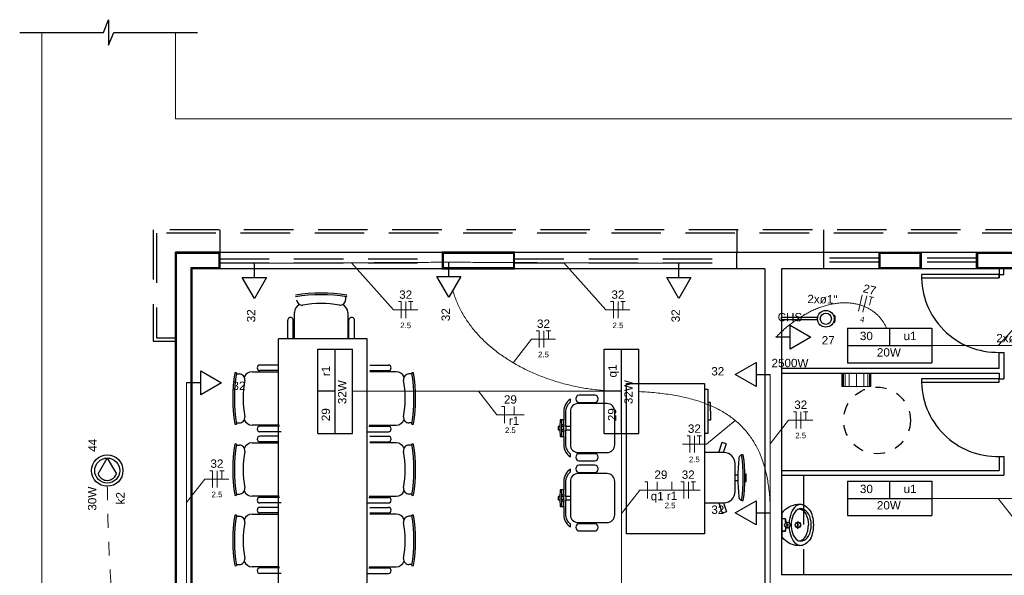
# Model space of a CAD drawing. Header units: feet. Extents: x -18 to 1038, y -110 to 48.
# Tile 51 of 199: x -4.09 to 4.77, y 15.27 to 20.26. Entities that reach past the tile are written whole.
import ezdxf

# ---------------------------------------------------------------- set-up
doc = ezdxf.new("R2010")
doc.units = ezdxf.units.FT
doc.header["$MEASUREMENT"] = 0
doc.linetypes.add('HIDDEN', pattern=[0.9525, 0.635, -0.3175])
doc.linetypes.add('JIS_02_1.2', pattern=[0.25, 0.125, -0.125])
for name, color, linetype, lineweight in [('0.1', 1, 'Continuous', 9), ('EL-Condutos', 4, 'Continuous', 5), ('EL-Fios (Fase 1)', 7, 'Continuous', 5), ('EL-Fios (Fase 2)', 7, 'Continuous', 5), ('EL-Fios (Fase 3)', 7, 'Continuous', 5), ('EL-Fios (Neutro)', 7, 'Continuous', 5), ('EL-Fios (Retorno)', 7, 'Continuous', 5), ('EL-Fios (Terra)', 7, 'Continuous', 5), ('EL-Textos conduto', 7, 'Continuous', 5), ('EL-Textos fios', 7, 'Continuous', 5), ('LOUÇAS', 1, 'Continuous', 9), ('Textos', 7, 'Continuous', 5)]:
    doc.layers.add(name, color=color, linetype=linetype, lineweight=lineweight)
for name, color, linetype in [('01', 8, 'Continuous'), ('1', 1, 'Continuous'), ('ar-mob', 251, 'Continuous'), ('AR-SAN', 1, 'Continuous'), ('Arq-parede-alta', 5, 'Continuous'), ('ESQUADRIAS CORTE', 3, 'Continuous'), ('JANELA', 3, 'Continuous'), ('MOBILARIO', 8, 'Continuous'), ('P-SIMBOL', 5, 'Continuous'), ('parede', 5, 'Continuous'), ('PROJEÇÃO', 6, 'HIDDEN')]:
    doc.layers.add(name, color=color, linetype=linetype)
doc.styles.add('Arial', font='arial.ttf')

msp = doc.modelspace()

# ---------------------------------------------------------------- linework, layer by layer
at = {"layer": '0.1', "color": 251}
msp.add_line((-2.6872, 20.1458), (-2.6872, 19.3708), dxfattribs=at)
for points in [[(-3.8872, 6.1706), (-3.8872, 20.1458)], [(-2.6872, 19.3708), (11.3128, 19.3708)]]:
    msp.add_lwpolyline(points, dxfattribs=at)
at = {"layer": '01'}
for p, q in [((2.8163, 15.6865), (2.8163, 15.7475)), ((2.9123, 15.685), (2.9123, 15.75))]:
    msp.add_line(p, q, dxfattribs=at)
for points in [[(3.0513, 15.719, -0.054423), (3.0403, 15.639), (3.0403, 15.639, -0.129975), (3.0118, 15.579), (3.0118, 15.579, -0.115349), (2.9613, 15.539), (2.9613, 15.539, -0.10182), (2.9113, 15.533), (2.9113, 15.533, -0.216856), (2.7728, 15.6075), (2.7728, 15.6075, 0.186978), (2.7713, 15.6105), (2.7713, 15.6105), (2.7713, 15.719), (2.7713, 15.8275, 0.186978), (2.7728, 15.8305), (2.7728, 15.8305, -0.216856), (2.9113, 15.905), (2.9113, 15.905, -0.10182), (2.9613, 15.899), (2.9613, 15.899, -0.115349), (3.0118, 15.859), (3.0118, 15.859, -0.129975), (3.0403, 15.799), (3.0403, 15.799, -0.054423), (3.0513, 15.719), (3.0513, 15.719)], [(2.9238, 15.863, -0.234308), (2.9823, 15.819), (2.9823, 15.819, -0.122381), (3.0058, 15.719), (3.0058, 15.719)], [(2.8072, 15.7412, -0.511016), (2.8013, 15.745), (2.8013, 15.745), (2.7988, 15.768, 0.298443), (2.7958, 15.772), (2.7958, 15.772), (2.7713, 15.7735)], [(2.7738, 15.7775), (2.7943, 15.7755, -0.358326), (2.8008, 15.769), (2.8008, 15.769), (2.8033, 15.746, 0.447938), (2.8068, 15.7435), (2.8068, 15.7435, -0.216474), (2.8288, 15.7425), (2.8288, 15.7425)], [(2.8072, 15.6968, 0.511016), (2.8013, 15.693), (2.8013, 15.693), (2.7988, 15.67, 0.298443), (2.7958, 15.666), (2.7958, 15.666), (2.7713, 15.6645)], [(2.7738, 15.6605), (2.7943, 15.6625, 0.358326), (2.8008, 15.669), (2.8008, 15.669), (2.8033, 15.692, 0.447938), (2.8068, 15.6945), (2.8068, 15.6945, 0.216474), (2.8288, 15.6955), (2.8288, 15.6955)], [(2.9238, 15.575, 0.234308), (2.9823, 15.619), (2.9823, 15.619, 0.122381), (3.0058, 15.719), (3.0058, 15.719)]]:
    msp.add_lwpolyline(points, format="xyb", dxfattribs=at)
for centre, radius in [((2.8163, 15.719), 0.024), ((2.8163, 15.719), 0.0075), ((2.8883, 15.719), 0.004), ((2.9123, 15.719), 0.024), ((2.8953, 15.7359), 0.004), ((2.8953, 15.702), 0.004), ((2.9123, 15.743), 0.004), ((2.9123, 15.719), 0.004), ((2.9123, 15.695), 0.004), ((2.9292, 15.7359), 0.004), ((2.9292, 15.702), 0.004), ((2.9363, 15.719), 0.004)]:
    msp.add_circle(centre, radius, dxfattribs=at)
for centre, radius, start, end in [((2.9753, 15.7839), 0.1313, 126.45735, 160.83652), ((2.9735, 15.7619), 0.1145, 122.92857, 166.31088), ((2.9384, 15.8325), 0.0703, 71.03003, 125.85636), ((2.9375, 15.8104), 0.0543, 104.65612, 118.89796), ((2.9375, 15.8104), 0.0543, 75.35207, 104.65612), ((2.9191, 15.7664), 0.1018, 31.10696, 71.57342), ((3.1078, 15.7257), 0.2758, 158.4661, 177.68567), ((3.0464, 15.7242), 0.1952, 160.61118, 181.52764), ((2.8325, 15.7224), 0.1988, 359.00776, 29.06473), ((3.1078, 15.7122), 0.2758, 182.31433, 201.5339), ((3.0464, 15.7138), 0.1952, 178.47236, 199.38882), ((2.8325, 15.7155), 0.1988, 330.93527, 0.99224), ((2.9753, 15.6541), 0.1313, 199.16348, 233.54265), ((2.9735, 15.6761), 0.1145, 193.68912, 237.07143), ((2.9191, 15.6716), 0.1018, 288.42658, 328.89304), ((2.9384, 15.6054), 0.0703, 234.14364, 288.96997), ((2.9375, 15.6275), 0.0543, 241.10204, 255.34388), ((2.9375, 15.6275), 0.0543, 255.34388, 284.64793)]:
    msp.add_arc(centre, radius, start, end, dxfattribs=at)
at = {"layer": '1', "color": 251}
msp.add_lwpolyline([(-4.0872, 20.1458), (-3.3347, 20.1458), (-3.2872, 20.2609), (-3.2872, 20.1458), (-3.2871, 20.0307), (-3.2396, 20.1458), (-2.4872, 20.1458)], dxfattribs=at)
for centre in [(4.7078, 17.9557), (4.7078, 17.019)]:
    msp.add_arc(centre, 0.6852, 178.74555, 271.25359, dxfattribs=at)
at = {"layer": 'ar-mob', "color": 251}
for p, q in [((-1.1565, 17.7724), (-1.1565, 17.7435)), ((-1.6165, 17.3935), (-1.6165, 17.6293)), ((-1.1365, 17.6293), (-1.1365, 17.3935)), ((-1.6765, 17.3935), (-1.6765, 17.5593)), ((-1.6265, 17.3935), (-1.6265, 17.5593)), ((-1.1265, 17.3935), (-1.1265, 17.5593)), ((-1.0765, 17.3935), (-1.0765, 17.5593)), ((-1.7611, 14.3554), (-1.7611, 17.3935)), ((-0.9611, 17.3935), (-1.7611, 17.3935)), ((-0.9611, 14.3554), (-0.9611, 17.3935)), ((-1.9969, 17.0964), (-1.7611, 17.0964)), ((-1.7611, 17.1564), (-1.9269, 17.1564)), ((-1.7611, 17.1064), (-1.9269, 17.1064)), ((-0.9369, 17.1564), (-0.7711, 17.1564)), ((-0.9369, 17.1064), (-0.7711, 17.1064)), ((-0.7011, 17.0964), (-0.9369, 17.0964)), ((-2.14, 17.0764), (-2.1111, 17.0764)), ((-0.558, 17.0764), (-0.5869, 17.0764)), ((-2.14, 16.6364), (-2.1111, 16.6364)), ((-1.7524, 16.6164), (-1.9969, 16.6164)), ((-1.7505, 16.6064), (-1.9269, 16.6064)), ((-0.9475, 16.6064), (-0.7711, 16.6064)), ((-0.9456, 16.6164), (-0.7011, 16.6164)), ((-0.558, 16.6364), (-0.5869, 16.6364)), ((-1.7369, 16.5564), (-1.9269, 16.5564)), ((-1.7611, 16.5165), (-1.9269, 16.5165)), ((-0.9611, 16.5564), (-0.7711, 16.5564)), ((-0.9369, 16.5165), (-0.7711, 16.5165)), ((-2.14, 16.4365), (-2.1111, 16.4365)), ((-1.9969, 16.4565), (-1.7611, 16.4565)), ((-1.7611, 16.4665), (-1.9269, 16.4665)), ((-0.9369, 16.4665), (-0.7711, 16.4665)), ((-0.7011, 16.4565), (-0.9369, 16.4565)), ((-0.558, 16.4365), (-0.5869, 16.4365)), ((-2.14, 15.9965), (-2.1111, 15.9965)), ((-1.7524, 15.9765), (-1.9969, 15.9765)), ((-1.7505, 15.9665), (-1.9269, 15.9665)), ((-0.9475, 15.9665), (-0.7711, 15.9665)), ((-0.9456, 15.9765), (-0.7011, 15.9765)), ((-0.558, 15.9965), (-0.5869, 15.9965)), ((-1.7369, 15.9165), (-1.9269, 15.9165)), ((-1.7611, 15.8766), (-1.9269, 15.8766)), ((-0.9611, 15.9165), (-0.7711, 15.9165)), ((-0.9369, 15.8766), (-0.7711, 15.8766)), ((-2.14, 15.7966), (-2.1111, 15.7966)), ((-1.9969, 15.8166), (-1.7611, 15.8166)), ((-1.7611, 15.8266), (-1.9269, 15.8266)), ((-0.9369, 15.8266), (-0.7711, 15.8266)), ((-0.7011, 15.8166), (-0.9369, 15.8166)), ((-0.558, 15.7966), (-0.5869, 15.7966)), ((-2.14, 15.3632), (-2.1111, 15.3632)), ((-1.7524, 15.3432), (-1.9969, 15.3432)), ((-1.7505, 15.3332), (-1.9269, 15.3332)), ((-0.9475, 15.3332), (-0.7711, 15.3332)), ((-0.9456, 15.3432), (-0.7011, 15.3432)), ((-0.558, 15.3632), (-0.5869, 15.3632)), ((-1.7369, 15.2832), (-1.9269, 15.2832)), ((-0.9611, 15.2832), (-0.7711, 15.2832))]:
    msp.add_line(p, q, dxfattribs=at)
at = {"layer": 'ar-mob'}
for centre, radius, start, end in [((-1.3765, 16.2911), 1.5124, 81.25271, 98.74729), ((-1.3765, 16.2761), 1.5124, 81.25271, 98.74729), ((-1.5462, 17.7444), 0.0503, 181.01676, 275.36905), ((-1.3766, 16.9004), 0.8108, 78.25145, 101.73489), ((-1.2068, 17.7444), 0.0503, 264.66866, 358.99107), ((-1.1645, 17.7784), 0.0194, 337.31822, 22.68178), ((-1.5415, 17.6293), 0.075, 111.05196, 180), ((-1.2115, 17.6293), 0.075, 0, 68.92478), ((-1.6515, 17.5593), 0.025, 0, 180.00002), ((-1.1015, 17.5593), 0.025, 0, 180.00002), ((-1.9969, 17.0214), 0.075, 90, 158.92478), ((-1.9269, 17.1314), 0.025, 90, 270), ((-0.7711, 17.1314), 0.025, 270, 89.99996), ((-0.7011, 17.0214), 0.075, 21.07522, 90), ((-0.6587, 16.8564), 1.5124, 171.25271, 188.74729), ((-0.6437, 16.8564), 1.5124, 171.25271, 188.74729), ((-2.146, 17.0685), 0.0194, 67.31822, 112.68178), ((-2.112, 17.0261), 0.0503, 354.66866, 88.99107), ((-1.268, 16.8563), 0.8108, 168.25145, 191.73489), ((-0.586, 17.0261), 0.0503, 91.00893, 185.33134), ((-1.43, 16.8563), 0.8108, 348.26511, 11.74855), ((-0.552, 17.0685), 0.0194, 67.31822, 112.68178), ((-2.0543, 16.8564), 1.5124, 351.25271, 8.74729), ((-2.0393, 16.8564), 1.5124, 351.25271, 8.74729), ((-2.112, 16.6867), 0.0503, 271.01676, 5.36905), ((-1.9969, 16.6914), 0.075, 201.05196, 270), ((-0.7011, 16.6914), 0.075, 270, 338.94804), ((-0.586, 16.6867), 0.0503, 174.63095, 268.98324), ((-2.146, 16.6432), 0.0184, 245.98113, 294.01887), ((-1.9269, 16.5814), 0.025, 90, 270), ((-0.7711, 16.5814), 0.025, 270, 89.99996), ((-0.552, 16.6432), 0.0184, 245.98113, 294.01887), ((-1.9269, 16.4915), 0.025, 90, 270), ((-0.7711, 16.4915), 0.025, 270, 89.99996), ((-0.6587, 16.2165), 1.5124, 171.25271, 188.74729), ((-0.6437, 16.2165), 1.5124, 171.25271, 188.74729), ((-2.146, 16.4285), 0.0194, 67.31822, 112.68178), ((-2.112, 16.3862), 0.0503, 354.66866, 88.99107), ((-1.9969, 16.3815), 0.075, 90, 158.92478), ((-0.7011, 16.3815), 0.075, 21.07522, 90), ((-0.586, 16.3862), 0.0503, 91.00893, 185.33134), ((-0.552, 16.4285), 0.0194, 67.31822, 112.68178), ((-2.0543, 16.2165), 1.5124, 351.25271, 8.74729), ((-2.0393, 16.2165), 1.5124, 351.25271, 8.74729), ((-1.268, 16.2164), 0.8108, 168.25145, 191.73489), ((-1.43, 16.2164), 0.8108, 348.26511, 11.74855), ((-2.112, 16.0468), 0.0503, 271.01676, 5.36905), ((-0.586, 16.0468), 0.0503, 174.63095, 268.98324), ((-2.146, 16.0033), 0.0184, 245.98113, 294.01887), ((-1.9969, 16.0515), 0.075, 201.05196, 270), ((-1.9269, 15.9415), 0.025, 90, 270), ((-0.7711, 15.9415), 0.025, 270, 89.99996), ((-0.7011, 16.0515), 0.075, 270, 338.94804), ((-0.552, 16.0033), 0.0184, 245.98113, 294.01887), ((-1.9269, 15.8516), 0.025, 90, 270), ((-0.7711, 15.8516), 0.025, 270, 89.99996), ((-0.7021, 15.5799), 1.469, 171.12424, 188.87576), ((-0.6871, 15.5799), 1.469, 171.12424, 188.87576), ((-2.146, 15.7886), 0.0194, 67.31822, 112.68178), ((-2.112, 15.7462), 0.0503, 354.66866, 88.99107), ((-1.9969, 15.7416), 0.075, 90, 158.92478), ((-0.7011, 15.7416), 0.075, 21.07522, 90), ((-0.586, 15.7462), 0.0503, 91.00893, 185.33134), ((-0.552, 15.7886), 0.0194, 67.31822, 112.68178), ((-2.0109, 15.5799), 1.469, 351.12424, 8.87576), ((-1.9959, 15.5799), 1.469, 351.12424, 8.87576), ((-1.3002, 15.5798), 0.7786, 168.0103, 191.97575), ((-1.3978, 15.5798), 0.7786, 348.02425, 11.9897), ((-2.112, 15.4135), 0.0503, 271.01676, 5.36905), ((-0.586, 15.4135), 0.0503, 174.63095, 268.98324), ((-2.146, 15.3701), 0.0184, 245.98113, 294.01887), ((-1.9969, 15.4182), 0.075, 201.05196, 270), ((-1.9269, 15.3082), 0.025, 90, 270), ((-0.7711, 15.3082), 0.025, 270, 89.99996), ((-0.7011, 15.4182), 0.075, 270, 338.94804), ((-0.552, 15.3701), 0.0184, 245.98113, 294.01887)]:
    msp.add_arc(centre, radius, start, end, dxfattribs=at)
at = {"layer": 'AR-SAN', "color": 251, "ltscale": 0.02}
for p, q in [((2.7628, 17.5624), (2.7628, 17.5824)), ((3.0894, 17.5824), (2.7628, 17.5824)), ((3.0894, 17.5624), (2.7628, 17.5624)), ((3.2318, 17.6019), (3.241, 17.6058)), ((3.2318, 17.543), (3.241, 17.539))]:
    msp.add_line(p, q, dxfattribs=at)
for radius in [0.075, 0.05]:
    msp.add_circle((3.1628, 17.5724), radius, dxfattribs=at)
msp.add_arc((3.1628, 17.5724), 0.085, 336.8782, 23.1218, dxfattribs=at)
at = {"layer": 'Arq-parede-alta', "color": 3, "ltscale": 0.03}
for p, q in [((-2.2872, 18.1709), (-2.2872, 18.0208)), ((-2.2872, 18.0208), (-2.5372, 18.0207)), ((2.6128, 18.0208), (2.3631, 18.0208)), ((2.7628, 18.0208), (2.7628, 15.2708)), ((5.7191, 15.2707), (2.7628, 15.2707))]:
    msp.add_line(p, q, dxfattribs=at)
at = {"layer": 'Arq-parede-alta', "color": 251, "ltscale": 0.03}
for points in [[(-2.2872, 18.1708), (-2.6872, 18.1708)], [(2.3631, 18.1707), (3.141, 18.1708), (3.141, 18.0208), (2.7628, 18.0208)], [(2.6128, 18.0208), (2.6128, 13.6207)]]:
    msp.add_lwpolyline(points, dxfattribs=at)
for points in [[(3.641, 18.1709), (4.019, 18.1709), (4.019, 18.0209), (3.641, 18.0209)], [(4.519, 18.1709), (4.897, 18.1709), (4.897, 18.0209), (4.519, 18.0209)]]:
    msp.add_lwpolyline(points, close=True, dxfattribs=at)
at = {"layer": 'Defpoints', "color": 251}
msp.add_lwpolyline([(-2.6872, 18.1708), (10.8428, 18.1708), (10.8428, 6.7706), (4.9128, 6.7706), (4.9128, 3.7706), (28.8428, 3.7706), (28.8426, -7.6295), (-2.6872, -7.6295), (-2.6872, 3.7706), (2.6128, 3.7706), (2.6128, 6.7706), (-2.6872, 6.7706)], close=True, dxfattribs=at)
at = {"layer": 'EL-Condutos', "linetype": 'Continuous'}
for points in [[(-1.9769, 18.0708), (-1.8922, 18.0712), (-1.813, 18.0717), (-1.7389, 18.0721), (-1.6694, 18.0725), (-1.6042, 18.0729), (-1.5429, 18.0732), (-1.4851, 18.0735), (-1.4304, 18.0739), (-1.3784, 18.0742), (-1.3287, 18.0744), (-1.281, 18.0747), (-1.2349, 18.075), (-1.1899, 18.0752), (-1.1457, 18.0755), (-1.1019, 18.0757), (-1.0581, 18.076), (-1.0139, 18.0762), (-0.9689, 18.0765), (-0.9227, 18.0767), (-0.875, 18.077), (-0.8254, 18.0773), (-0.7734, 18.0776), (-0.7187, 18.0779), (-0.6609, 18.0782), (-0.5996, 18.0786), (-0.5344, 18.0789), (-0.4649, 18.0793), (-0.3908, 18.0798), (-0.3115, 18.0802), (-0.2269, 18.0807)], [(-0.2269, 18.0807), (-0.1269, 18.0802), (-0.0333, 18.0798), (0.0543, 18.0793), (0.1364, 18.0789), (0.2134, 18.0786), (0.2859, 18.0782), (0.3542, 18.0779), (0.4188, 18.0776), (0.4803, 18.0773), (0.5389, 18.077), (0.5953, 18.0767), (0.6498, 18.0765), (0.703, 18.0762), (0.7552, 18.076), (0.807, 18.0757), (0.8587, 18.0755), (0.911, 18.0752), (0.9641, 18.075), (1.0186, 18.0747), (1.075, 18.0744), (1.1337, 18.0741), (1.1951, 18.0739), (1.2597, 18.0735), (1.328, 18.0732), (1.4005, 18.0729), (1.4775, 18.0725), (1.5596, 18.0721), (1.6472, 18.0717), (1.7408, 18.0712), (1.8408, 18.0708)], [(1.1702, 16.9268), (1.1087, 16.9326), (1.0474, 16.9402), (0.9864, 16.9496), (0.9258, 16.9609), (0.8658, 16.974), (0.8063, 16.9888), (0.7475, 17.0055), (0.6896, 17.0238), (0.6325, 17.0439), (0.5764, 17.0657), (0.5213, 17.0891), (0.4675, 17.1142), (0.4149, 17.141), (0.3637, 17.1694), (0.3139, 17.1993), (0.2658, 17.2309), (0.2192, 17.264), (0.1744, 17.2986), (0.1315, 17.3348), (0.0905, 17.3724), (0.0515, 17.4115), (0.0147, 17.4521), (-0.0199, 17.4941), (-0.0522, 17.5375), (-0.0821, 17.5824), (-0.1094, 17.6285), (-0.1342, 17.6761), (-0.1562, 17.725), (-0.1755, 17.7751), (-0.1918, 17.8266)], [(2.7128, 17.407), (2.7563, 17.4488), (2.7998, 17.4873), (2.8432, 17.5225), (2.8864, 17.5546), (2.9294, 17.5835), (2.9721, 17.6094), (3.0143, 17.6323), (3.0561, 17.6523), (3.0974, 17.6694), (3.138, 17.6837), (3.178, 17.6954), (3.2172, 17.7043), (3.2556, 17.7107), (3.293, 17.7146), (3.3295, 17.716), (3.3649, 17.7151), (3.3992, 17.7118), (3.4323, 17.7062), (3.464, 17.6985), (3.4945, 17.6887), (3.5235, 17.6768), (3.551, 17.6629), (3.5769, 17.6471), (3.6012, 17.6295), (3.6237, 17.6101), (3.6445, 17.5889), (3.6633, 17.5661), (3.6802, 17.5418), (3.6951, 17.5159), (3.7079, 17.4885)], [(4.1174, 17.3333), (4.167, 17.3333), (4.2146, 17.3333), (4.2603, 17.3333), (4.3042, 17.3333), (4.3465, 17.3333), (4.3873, 17.3333), (4.4267, 17.3333), (4.465, 17.3333), (4.5022, 17.3333), (4.5385, 17.3333), (4.5741, 17.3333), (4.6091, 17.3333), (4.6437, 17.3333), (4.6779, 17.3333), (4.712, 17.3333), (4.7461, 17.3333), (4.7804, 17.3333), (4.8149, 17.3333), (4.8499, 17.3333), (4.8854, 17.3333), (4.9217, 17.3333), (4.9589, 17.3333), (4.9971, 17.3333), (5.0365, 17.3333), (5.0772, 17.3333), (5.1194, 17.3333), (5.1632, 17.3333), (5.2088, 17.3333), (5.2563, 17.3333), (5.3059, 17.3333)], [(2.6628, 17.0715), (2.6628, 17.0113), (2.6628, 16.955), (2.6628, 16.9023), (2.6628, 16.8529), (2.6628, 16.8065), (2.6628, 16.7629), (2.6628, 16.7218), (2.6628, 16.6829), (2.6628, 16.646), (2.6628, 16.6107), (2.6628, 16.5768), (2.6628, 16.5439), (2.6628, 16.512), (2.6628, 16.4805), (2.6628, 16.4494), (2.6628, 16.4182), (2.6628, 16.3868), (2.6628, 16.3548), (2.6628, 16.322), (2.6628, 16.2881), (2.6628, 16.2528), (2.6628, 16.2158), (2.6628, 16.1769), (2.6628, 16.1358), (2.6628, 16.0922), (2.6628, 16.0459), (2.6628, 15.9965), (2.6628, 15.9437), (2.6628, 15.8874), (2.6628, 15.8272)], [(-2.5872, 16.9969), (-2.5872, 16.8927), (-2.5872, 16.7952), (-2.5872, 16.7039), (-2.5872, 16.6184), (-2.5872, 16.5381), (-2.5872, 16.4626), (-2.5872, 16.3915), (-2.5872, 16.3241), (-2.5872, 16.2601), (-2.5872, 16.199), (-2.5872, 16.1403), (-2.5872, 16.0835), (-2.5872, 16.0281), (-2.5872, 15.9737), (-2.5872, 15.9198), (-2.5872, 15.8658), (-2.5872, 15.8114), (-2.5872, 15.756), (-2.5872, 15.6992), (-2.5872, 15.6405), (-2.5872, 15.5794), (-2.5872, 15.5154), (-2.5872, 15.448), (-2.5872, 15.3769), (-2.5872, 15.3014), (-2.5872, 15.2211), (-2.5872, 15.1356), (-2.5872, 15.0443), (-2.5872, 14.9468), (-2.5872, 14.8426)], [(-1.0933, 16.9208), (-0.9881, 16.9208), (-0.8892, 16.9208), (-0.7959, 16.9208), (-0.7079, 16.9208), (-0.6247, 16.9208), (-0.546, 16.9208), (-0.4711, 16.9208), (-0.3998, 16.9208), (-0.3316, 16.9208), (-0.266, 16.9208), (-0.2026, 16.9208), (-0.141, 16.9208), (-0.0806, 16.9208), (-0.0212, 16.9208), (0.0378, 16.9208), (0.0969, 16.9208), (0.1563, 16.9208), (0.2166, 16.9208), (0.2783, 16.9208), (0.3417, 16.9208), (0.4073, 16.9208), (0.4755, 16.9208), (0.5468, 16.9208), (0.6216, 16.9208), (0.7004, 16.9208), (0.7836, 16.9208), (0.8716, 16.9208), (0.9648, 16.9208), (1.0638, 16.9208), (1.1689, 16.9208)], [(1.4812, 16.9175), (1.5602, 16.9131), (1.6363, 16.9067), (1.7096, 16.8984), (1.7801, 16.8882), (1.8478, 16.8759), (1.9128, 16.8616), (1.9749, 16.8452), (2.0343, 16.8267), (2.0909, 16.8061), (2.1448, 16.7834), (2.1959, 16.7584), (2.2444, 16.7312), (2.2901, 16.7018), (2.3331, 16.6701), (2.3734, 16.6361), (2.4111, 16.5997), (2.4461, 16.5609), (2.4784, 16.5198), (2.5081, 16.4762), (2.5351, 16.4302), (2.5595, 16.3816), (2.5813, 16.3305), (2.6005, 16.2769), (2.6171, 16.2207), (2.6311, 16.1618), (2.6426, 16.1003), (2.6515, 16.0362), (2.6578, 15.9693), (2.6616, 15.8996), (2.6628, 15.8272)], [(1.3253, 15.0988), (1.3253, 15.1603), (1.3253, 15.2191), (1.3253, 15.2753), (1.3253, 15.3291), (1.3253, 15.3807), (1.3253, 15.4303), (1.3253, 15.4782), (1.3253, 15.5245), (1.3253, 15.5694), (1.3253, 15.6131), (1.3253, 15.6558), (1.3253, 15.6977), (1.3253, 15.7391), (1.3253, 15.78), (1.3253, 15.8207), (1.3253, 15.8615), (1.3253, 15.9024), (1.3253, 15.9437), (1.3253, 15.9856), (1.3253, 16.0284), (1.3253, 16.0721), (1.3253, 16.117), (1.3253, 16.1632), (1.3253, 16.2111), (1.3253, 16.2608), (1.3253, 16.3124), (1.3253, 16.3662), (1.3253, 16.4224), (1.3253, 16.4811), (1.3253, 16.5427)], [(4.1174, 15.9582), (4.167, 15.9582), (4.2146, 15.9582), (4.2603, 15.9582), (4.3042, 15.9582), (4.3465, 15.9582), (4.3873, 15.9582), (4.4267, 15.9582), (4.465, 15.9582), (4.5022, 15.9582), (4.5385, 15.9582), (4.5741, 15.9582), (4.6091, 15.9582), (4.6437, 15.9582), (4.6779, 15.9582), (4.712, 15.9582), (4.7461, 15.9582), (4.7804, 15.9582), (4.8149, 15.9582), (4.8499, 15.9582), (4.8854, 15.9582), (4.9217, 15.9582), (4.9589, 15.9582), (4.9971, 15.9582), (5.0365, 15.9582), (5.0772, 15.9582), (5.1194, 15.9582), (5.1632, 15.9582), (5.2088, 15.9582), (5.2563, 15.9582), (5.3059, 15.9582)], [(2.6628, 15.8272), (2.6628, 15.7726), (2.6628, 15.7214), (2.6628, 15.6735), (2.6628, 15.6286), (2.6628, 15.5865), (2.6628, 15.5469), (2.6628, 15.5096), (2.6628, 15.4742), (2.6628, 15.4407), (2.6628, 15.4086), (2.6628, 15.3778), (2.6628, 15.348), (2.6628, 15.3189), (2.6628, 15.2904), (2.6628, 15.2621), (2.6628, 15.2338), (2.6628, 15.2052), (2.6628, 15.1761), (2.6628, 15.1463), (2.6628, 15.1155), (2.6628, 15.0835), (2.6628, 15.0499), (2.6628, 15.0145), (2.6628, 14.9772), (2.6628, 14.9376), (2.6628, 14.8955), (2.6628, 14.8506), (2.6628, 14.8027), (2.6628, 14.7515), (2.6628, 14.6969)]]:
    msp.add_spline(points, degree=3, dxfattribs=at)
at = {"layer": 'EL-Condutos', "linetype": 'JIS_02_1.2'}
msp.add_spline([(-3.2991, 16.0676), (-3.2972, 15.9204), (-3.2941, 15.7794), (-3.2898, 15.6439), (-3.2845, 15.5135), (-3.2782, 15.3876), (-3.2711, 15.2656), (-3.2631, 15.147), (-3.2545, 15.0312), (-3.2452, 14.9177), (-3.2354, 14.8058), (-3.2252, 14.6951), (-3.2147, 14.585), (-3.2039, 14.4748), (-3.1929, 14.3642), (-3.1818, 14.2525), (-3.1708, 14.1391), (-3.1598, 14.0235), (-3.1491, 13.9051), (-3.1386, 13.7834), (-3.1285, 13.6578), (-3.1188, 13.5278), (-3.1097, 13.3927), (-3.1012, 13.2521), (-3.0935, 13.1054), (-3.0865, 12.952), (-3.0804, 12.7914), (-3.0754, 12.623), (-3.0714, 12.4463), (-3.0686, 12.2606), (-3.067, 12.0655)], degree=3, dxfattribs=at)
at = {"layer": 'EL-Fios (Fase 1)'}
for p, q in [((-0.6133, 17.5765), (-0.6133, 17.7265)), ((1.2955, 17.5765), (1.2955, 17.7265)), ((0.6261, 17.3147), (0.6261, 17.4647)), ((2.9393, 16.5865), (2.9393, 16.7365)), ((1.983, 16.3715), (1.983, 16.5215)), ((-2.3107, 16.0569), (-2.3107, 16.2069)), ((1.9276, 15.9579), (1.9276, 16.1079))]:
    msp.add_line(p, q, dxfattribs=at)
at = {"layer": 'EL-Fios (Fase 2)'}
msp.add_line((3.4553, 17.6416), (3.4905, 17.7874), dxfattribs=at)
at = {"layer": 'EL-Fios (Fase 3)'}
msp.add_line((3.4969, 17.6315), (3.5322, 17.7773), dxfattribs=at)
at = {"layer": 'EL-Fios (Neutro)'}
for p, q in [((-0.6812, 17.7265), (-0.6562, 17.7265)), ((-0.6562, 17.5765), (-0.6562, 17.7265)), ((1.2276, 17.7265), (1.2526, 17.7265)), ((1.2526, 17.5765), (1.2526, 17.7265)), ((0.5583, 17.4647), (0.5833, 17.4647)), ((0.5833, 17.3147), (0.5833, 17.4647)), ((0.2464, 16.7836), (0.2714, 16.7836)), ((0.2714, 16.6336), (0.2714, 16.7836)), ((2.8714, 16.7365), (2.8964, 16.7365)), ((2.8964, 16.5865), (2.8964, 16.7365)), ((1.9152, 16.5215), (1.9402, 16.5215)), ((1.9402, 16.3715), (1.9402, 16.5215)), ((-2.3786, 16.2069), (-2.3536, 16.2069)), ((-2.3536, 16.0569), (-2.3536, 16.2069)), ((1.5339, 16.1079), (1.5589, 16.1079)), ((1.5589, 15.9579), (1.5589, 16.1079)), ((1.8598, 16.1079), (1.8848, 16.1079)), ((1.8848, 15.9579), (1.8848, 16.1079))]:
    msp.add_line(p, q, dxfattribs=at)
at = {"layer": 'EL-Fios (Retorno)'}
for p, q in [((0.3589, 16.7086), (0.3589, 16.7836)), ((1.6464, 16.0329), (1.6464, 16.1079)), ((1.7785, 16.0329), (1.7785, 16.1079))]:
    msp.add_line(p, q, dxfattribs=at)
at = {"layer": 'EL-Fios (Terra)'}
for points in [[(-0.5705, 17.6515), (-0.5705, 17.7265), (-0.5905, 17.7265), (-0.5505, 17.7265)], [(1.3384, 17.6515), (1.3384, 17.7265), (1.3184, 17.7265), (1.3584, 17.7265)], [(3.5562, 17.6944), (3.5738, 17.7672), (3.5544, 17.772), (3.5933, 17.7625)], [(0.669, 17.3897), (0.669, 17.4647), (0.649, 17.4647), (0.689, 17.4647)], [(2.9821, 16.6615), (2.9821, 16.7365), (2.9621, 16.7365), (3.0021, 16.7365)], [(2.0259, 16.4465), (2.0259, 16.5215), (2.0059, 16.5215), (2.0459, 16.5215)], [(-2.2679, 16.1319), (-2.2679, 16.2069), (-2.2879, 16.2069), (-2.2479, 16.2069)], [(1.9705, 16.0329), (1.9705, 16.1079), (1.9505, 16.1079), (1.9905, 16.1079)]]:
    msp.add_lwpolyline(points, dxfattribs=at)
at = {"layer": 'EL-Textos fios'}
for p, q in [((-1.1019, 18.0757), (-0.7241, 17.6515)), ((0.807, 18.0757), (1.1848, 17.6515)), ((4.7112, 17.3333), (5.1087, 17.7575)), ((-0.7241, 17.6515), (-0.5076, 17.6515)), ((1.1848, 17.6515), (1.4012, 17.6515)), ((0.3497, 17.1775), (0.5154, 17.3897)), ((0.5154, 17.3897), (0.7319, 17.3897)), ((0.0378, 16.9208), (0.2035, 16.7086)), ((0.2035, 16.7086), (0.4483, 16.7086)), ((2.3473, 16.6586), (2.0888, 16.4465)), ((2.6628, 16.4494), (2.8285, 16.6615)), ((2.8285, 16.6615), (3.045, 16.6615)), ((1.8723, 16.4465), (2.0888, 16.4465)), ((-2.5872, 15.9198), (-2.4215, 16.1319)), ((-2.4215, 16.1319), (-2.205, 16.1319)), ((1.3253, 15.8207), (1.491, 16.0329)), ((1.491, 16.0329), (2.0334, 16.0329)), ((4.7112, 15.9582), (4.8769, 15.7461))]:
    msp.add_line(p, q, dxfattribs=at)
at = {"layer": 'ESQUADRIAS CORTE', "color": 251}
for p, q in [((-2.2872, 18.1708), (-0.2872, 18.1707)), ((0.3631, 18.1707), (2.3631, 18.1707)), ((3.141, 18.171), (3.641, 18.171)), ((4.019, 18.1709), (4.519, 18.1709)), ((-0.2872, 18.0208), (-2.2872, 18.0208)), ((2.3631, 18.0208), (0.3631, 18.0207)), ((3.641, 18.021), (3.141, 18.021)), ((4.519, 18.0209), (4.019, 18.0209)), ((4.7229, 17.2707), (4.7628, 17.2707)), ((4.7628, 17.2707), (4.7628, 17.034)), ((4.7228, 17.124), (2.7628, 17.124)), ((2.7628, 17.084), (4.7228, 17.084)), ((4.7228, 17.084), (4.7228, 17.034)), ((4.7228, 16.334), (4.7228, 16.2074)), ((4.7229, 16.334), (4.7628, 16.334)), ((4.7628, 16.334), (4.7628, 16.1674)), ((2.7628, 16.2074), (4.7228, 16.2074)), ((2.7628, 16.1674), (4.7628, 16.1674))]:
    msp.add_line(p, q, dxfattribs=at)
msp.add_lwpolyline([(4.7229, 18.0207), (4.7229, 17.9407)], dxfattribs=at)
for points in [[(4.7228, 17.9707), (4.0228, 17.9707), (4.0228, 17.9407), (4.7228, 17.9407)], [(4.7228, 17.034), (4.0228, 17.034), (4.0228, 17.004), (4.7228, 17.004)]]:
    msp.add_lwpolyline(points, close=True, dxfattribs=at)
at = {"layer": 'JANELA', "color": 251}
for p, q in [((4.7628, 17.9707), (4.7628, 18.0207)), ((4.7228, 17.9707), (4.7628, 17.9707)), ((4.7228, 17.124), (4.7229, 17.2707)), ((4.7228, 17.034), (4.7628, 17.034))]:
    msp.add_line(p, q, dxfattribs=at)
for points in [[(-2.5472, 13.6107), (1.7028, 13.6107), (1.7028, 13.4807), (-2.5472, 13.4807), (-2.5472, 13.3807), (-2.6772, 13.3807), (-2.6772, 18.1607), (-2.2972, 18.1607), (-2.2972, 18.0307), (-2.5472, 18.0307)], [(-0.2759, 18.1607), (0.3531, 18.1607), (0.3531, 18.0307), (-0.2759, 18.0307)], [(3.651, 18.1609), (4.009, 18.1609), (4.009, 18.0309), (3.651, 18.0309)], [(4.529, 18.1609), (4.887, 18.1609), (4.887, 18.0309), (4.529, 18.0309)]]:
    msp.add_lwpolyline(points, close=True, dxfattribs=at)
at = {"layer": 'LOUÇAS', "color": 251}
for p, q in [((3.3078, 16.9641), (3.3078, 17.0841)), ((3.3147, 17.0841), (3.3147, 16.9641)), ((3.321, 17.0841), (3.321, 16.9641)), ((3.3359, 17.0841), (3.3359, 16.9641)), ((3.3714, 17.0841), (3.3714, 16.9641)), ((3.4378, 16.9641), (3.4378, 17.0841)), ((3.5042, 17.0841), (3.5042, 16.9641)), ((3.5397, 17.0841), (3.5397, 16.9641)), ((3.5546, 17.0841), (3.5546, 16.9641)), ((3.561, 17.0841), (3.561, 16.9641)), ((3.5678, 17.0841), (3.5678, 16.9641)), ((3.5678, 16.9641), (3.3078, 16.9641))]:
    msp.add_line(p, q, dxfattribs=at)
at = {"layer": 'MOBILARIO', "color": 251}
for p, q in [((2.0706, 16.9406), (2.1006, 16.9406)), ((2.1006, 16.9406), (2.1006, 16.5406)), ((2.1256, 16.8206), (2.1006, 16.8206)), ((2.1256, 16.7406), (2.1256, 16.8206)), ((2.1256, 16.7406), (2.1256, 16.6606)), ((2.1256, 16.6606), (2.1006, 16.6606)), ((0.77, 16.6047), (0.77, 16.5747)), ((0.805, 16.6197), (0.785, 16.6197)), ((0.785, 16.6197), (0.785, 16.6047)), ((0.805, 16.6047), (0.785, 16.6047)), ((0.805, 16.5747), (0.785, 16.5747)), ((0.805, 16.5597), (0.785, 16.5597)), ((0.805, 16.6197), (0.805, 16.6047)), ((0.805, 16.5747), (0.805, 16.5597)), ((2.1006, 16.5406), (2.0706, 16.5406)), ((2.1994, 16.3692), (2.2299, 16.4631)), ((2.2675, 16.4492), (2.2294, 16.4616)), ((2.2415, 16.3692), (2.268, 16.4507)), ((2.2473, 16.3692), (2.0706, 16.3692)), ((2.3473, 16.0192), (2.3473, 16.2692)), ((2.3473, 16.1692), (2.3714, 16.1692)), ((2.3473, 16.1192), (2.3714, 16.1192)), ((2.4356, 16.1792), (2.4464, 16.1792)), ((2.4356, 16.1092), (2.4464, 16.1092)), ((0.77, 15.9752), (0.77, 15.9452)), ((0.805, 15.9902), (0.785, 15.9902)), ((0.785, 15.9902), (0.785, 15.9752)), ((0.805, 15.9752), (0.785, 15.9752)), ((0.805, 15.9452), (0.785, 15.9452)), ((0.805, 15.9902), (0.805, 15.9752)), ((0.805, 15.9452), (0.805, 15.9302)), ((0.805, 15.9302), (0.785, 15.9302)), ((2.0706, 15.9192), (2.2473, 15.9192)), ((2.1994, 15.9192), (2.2299, 15.8252)), ((2.2415, 15.9192), (2.268, 15.8376)), ((2.268, 15.8376), (2.2299, 15.8252))]:
    msp.add_line(p, q, dxfattribs=at)
msp.add_lwpolyline([(1.3706, 15.6406), (1.3706, 16.9906), (2.0706, 16.9906), (2.0706, 15.6406)], close=True, dxfattribs=at)
for points in [[(0.865, 16.5747), (0.865, 16.4397, 0.414214), (0.935, 16.3697), (0.935, 16.3697), (1.195, 16.3697, 0.414214), (1.265, 16.4397), (1.265, 16.4397), (1.265, 16.7397, 0.414214), (1.195, 16.8097), (1.195, 16.8097), (0.935, 16.8097, 0.414214), (0.865, 16.7397), (0.865, 16.7397), (0.865, 16.6047), (0.825, 16.6047), (0.825, 16.7397, -0.223888), (0.865, 16.8246), (0.865, 16.8246), (0.865, 16.8493, 0.255924), (0.805, 16.7397), (0.805, 16.7397), (0.805, 16.6647), (0.775, 16.6647), (0.77, 16.6047), (0.755, 16.6047), (0.755, 16.5747), (0.77, 16.5747), (0.775, 16.5147), (0.805, 16.5147), (0.805, 16.4397, 0.255924), (0.865, 16.3302), (0.865, 16.3302), (0.865, 16.3549, -0.223888), (0.825, 16.4397), (0.825, 16.4397), (0.825, 16.5747), (0.865, 16.5747)], [(0.945, 16.8197), (1.085, 16.8197, 0.414214), (1.115, 16.8497), (1.115, 16.8497), (1.115, 16.8547, 0.414214), (1.085, 16.8847), (1.085, 16.8847), (0.945, 16.8847, 0.414214), (0.915, 16.8547), (0.915, 16.8547), (0.915, 16.8497, 0.414214), (0.945, 16.8197), (0.945, 16.8197)], [(0.915, 16.3297), (0.915, 16.3247, 0.414214), (0.945, 16.2947), (0.945, 16.2947), (1.085, 16.2947, 0.414214), (1.115, 16.3247), (1.115, 16.3247), (1.115, 16.3297, 0.414214), (1.085, 16.3597), (1.085, 16.3597), (0.945, 16.3597, 0.414214), (0.915, 16.3297), (0.915, 16.3297)], [(0.865, 15.9452), (0.865, 15.8102, 0.414214), (0.935, 15.7402), (0.935, 15.7402), (1.195, 15.7402, 0.414214), (1.265, 15.8102), (1.265, 15.8102), (1.265, 16.1102, 0.414214), (1.195, 16.1802), (1.195, 16.1802), (0.935, 16.1802, 0.414214), (0.865, 16.1102), (0.865, 16.1102), (0.865, 15.9752), (0.825, 15.9752), (0.825, 16.1102, -0.223888), (0.865, 16.195), (0.865, 16.195), (0.865, 16.2197, 0.255924), (0.805, 16.1102), (0.805, 16.1102), (0.805, 16.0352), (0.775, 16.0352), (0.77, 15.9752), (0.755, 15.9752), (0.755, 15.9452), (0.77, 15.9452), (0.775, 15.8852), (0.805, 15.8852), (0.805, 15.8102, 0.255924), (0.865, 15.7006), (0.865, 15.7006), (0.865, 15.7253, -0.223888), (0.825, 15.8102), (0.825, 15.8102), (0.825, 15.9452), (0.865, 15.9452)], [(0.945, 16.1902), (1.085, 16.1902, 0.414214), (1.115, 16.2202), (1.115, 16.2202), (1.115, 16.2252, 0.414214), (1.085, 16.2552), (1.085, 16.2552), (0.945, 16.2552, 0.414214), (0.915, 16.2252), (0.915, 16.2252), (0.915, 16.2202, 0.414214), (0.945, 16.1902), (0.945, 16.1902)], [(0.915, 15.7002), (0.915, 15.6952, 0.414214), (0.945, 15.6652), (0.945, 15.6652), (1.085, 15.6652, 0.414214), (1.115, 15.6952), (1.115, 15.6952), (1.115, 15.7002, 0.414214), (1.085, 15.7302), (1.085, 15.7302), (0.945, 15.7302, 0.414214), (0.915, 15.7002), (0.915, 15.7002)]]:
    msp.add_lwpolyline(points, format="xyb", dxfattribs=at)
for points in [[(0.785, 16.6647), (0.785, 16.6197)], [(0.805, 16.6197), (0.805, 16.6647)], [(0.785, 16.6047), (0.785, 16.5747)], [(0.785, 16.5747), (0.785, 16.5597)], [(0.785, 16.5597), (0.785, 16.5147)], [(0.805, 16.5747), (0.805, 16.6047)], [(0.805, 16.5147), (0.805, 16.5597)], [(0.825, 16.6047), (0.825, 16.5747)], [(0.865, 16.6047), (0.865, 16.5747)], [(0.785, 16.0352), (0.785, 15.9902)], [(0.805, 15.9902), (0.805, 16.0352)], [(0.785, 15.9752), (0.785, 15.9452)], [(0.785, 15.9452), (0.785, 15.9302)], [(0.805, 15.9452), (0.805, 15.9752)], [(0.825, 15.9752), (0.825, 15.9452)], [(0.865, 15.9752), (0.865, 15.9452)], [(0.785, 15.9302), (0.785, 15.8852)], [(0.805, 15.8852), (0.805, 15.9302)]]:
    msp.add_lwpolyline(points, dxfattribs=at)
for centre, radius, start, end in [((2.2473, 16.2692), 0.1, 0, 90), ((4.0424, 16.1442), 1.6711, 174.06971, 185.93029), ((2.415, 16.3147), 0.0349, 80.82879, 176.562), ((1.0123, 16.1442), 1.4083, 351.63017, 8.36983), ((1.0273, 16.1442), 1.4083, 351.63017, 8.36983), ((0.5984, 16.1442), 1.8483, 358.91498, 1.08502), ((2.2473, 16.0192), 0.1, 270, 0), ((2.415, 15.9736), 0.0349, 183.438, 279.17121)]:
    msp.add_arc(centre, radius, start, end, dxfattribs=at)
at = {"layer": 'P-SIMBOL'}
for p, q in [((-1.9769, 17.9428), (-1.9769, 18.0708)), ((-0.2269, 17.9527), (-0.2269, 18.0807)), ((1.8408, 17.9427), (1.8408, 18.0708)), ((-1.9769, 17.7553), (-2.0851, 17.9428)), ((-2.0851, 17.9428), (-1.8686, 17.9428)), ((-1.8686, 17.9428), (-1.9769, 17.7553)), ((-0.2269, 17.7652), (-0.3352, 17.9527)), ((-0.3352, 17.9527), (-0.1187, 17.9527)), ((-0.1187, 17.9527), (-0.2269, 17.7652)), ((1.8408, 17.7552), (1.7326, 17.9427)), ((1.7326, 17.9427), (1.9491, 17.9427)), ((1.9491, 17.9427), (1.8408, 17.7552)), ((2.8408, 17.5152), (3.0283, 17.407)), ((2.8408, 17.2987), (2.8408, 17.5152)), ((3.3586, 17.4889), (3.3586, 17.1776)), ((3.3586, 17.4889), (4.1171, 17.4889)), ((3.7378, 17.3333), (3.7378, 17.4889)), ((4.1171, 17.4889), (4.1171, 17.1776)), ((2.8408, 17.407), (2.7128, 17.407)), ((3.0283, 17.407), (2.8408, 17.2987)), ((-1.4053, 17.3), (-1.094, 17.3)), ((-1.4053, 16.5415), (-1.4053, 17.3)), ((-1.2497, 16.5415), (-1.2497, 17.3)), ((-1.094, 16.5415), (-1.094, 17.3)), ((1.1697, 17.3), (1.481, 17.3)), ((1.1697, 16.5415), (1.1697, 17.3)), ((1.3253, 16.5415), (1.3253, 17.3)), ((1.481, 16.5415), (1.481, 17.3)), ((3.3586, 17.3333), (4.1171, 17.3333)), ((2.3473, 17.0715), (2.5348, 17.1798)), ((2.5348, 17.1798), (2.5348, 16.9633)), ((-2.4592, 17.1051), (-2.2717, 16.9969)), ((-2.4592, 16.8886), (-2.4592, 17.1051)), ((3.3586, 17.1776), (4.1171, 17.1776)), ((2.5348, 16.9633), (2.3473, 17.0715)), ((2.5348, 17.0715), (2.6628, 17.0715)), ((-2.4592, 16.9969), (-2.5872, 16.9969)), ((-2.2717, 16.9969), (-2.4592, 16.8886)), ((-1.2497, 16.9208), (-1.4053, 16.9208)), ((1.3253, 16.9208), (1.1697, 16.9208)), ((-1.4053, 16.5415), (-1.094, 16.5415)), ((1.1697, 16.5415), (1.481, 16.5415)), ((-3.3822, 16.1773), (-3.2997, 16.3203)), ((-3.2997, 16.3203), (-3.2167, 16.1773)), ((3.3586, 16.1139), (3.3586, 15.8025)), ((3.3586, 16.1139), (4.1171, 16.1139)), ((3.7378, 15.9582), (3.7378, 16.1139)), ((4.1171, 16.1139), (4.1171, 15.8025)), ((3.3586, 15.9582), (4.1171, 15.9582)), ((2.3473, 15.8272), (2.5348, 15.9355)), ((2.5348, 15.9355), (2.5348, 15.719)), ((2.5348, 15.719), (2.3473, 15.8272)), ((2.5348, 15.8272), (2.6628, 15.8272)), ((3.3586, 15.8025), (4.1171, 15.8025))]:
    msp.add_line(p, q, dxfattribs=at)
msp.add_lwpolyline([(-3.3823, 16.1772), (-3.3774, 16.1663), (-3.3711, 16.1563), (-3.3635, 16.1471), (-3.3548, 16.139), (-3.345, 16.1323), (-3.3344, 16.1268), (-3.3232, 16.1229), (-3.3115, 16.1205), (-3.2997, 16.1197), (-3.2878, 16.1205), (-3.2762, 16.1229), (-3.2649, 16.1268), (-3.2543, 16.1323), (-3.2446, 16.139), (-3.2358, 16.1471), (-3.2282, 16.1563), (-3.2219, 16.1663), (-3.2171, 16.1772)], dxfattribs=at)
for radius in [0.1412, 0.1125]:
    msp.add_circle((-3.2997, 16.2078), radius, dxfattribs=at)
at = {"layer": 'parede', "color": 251}
for p, q in [((2.3631, 18.0208), (2.3631, 18.1707)), ((-2.5372, 13.6207), (-2.5372, 18.0207))]:
    msp.add_line(p, q, dxfattribs=at)
msp.add_lwpolyline([(-2.6872, 18.1708), (-2.6872, 13.3707)], dxfattribs=at)
msp.add_lwpolyline([(-0.2872, 18.0208), (0.3631, 18.0208), (0.3631, 18.1707), (-0.2872, 18.1707)], close=True, dxfattribs=at)
at = {"layer": 'PROJEÇÃO', "color": 251, "ltscale": 0.7}
for p, q in [((-2.2872, 18.3707), (-2.2872, 18.1706)), ((2.3631, 18.3706), (2.3631, 18.1705)), ((3.141, 18.3709), (3.141, 18.1708)), ((-2.2872, 18.1108), (-0.2872, 18.1108)), ((-2.2872, 18.0758), (-0.2872, 18.0758)), ((0.3631, 18.1107), (2.3631, 18.1107)), ((0.3631, 18.0757), (2.3631, 18.0757)), ((3.641, 18.116), (3.141, 18.116)), ((3.641, 18.081), (3.141, 18.081)), ((4.519, 18.1159), (4.019, 18.1159)), ((4.519, 18.0809), (4.019, 18.0809))]:
    msp.add_line(p, q, dxfattribs=at)
for points in [[(10.8428, 17.3708), (11.0428, 17.3708), (11.0428, 18.3708), (-2.8872, 18.3708), (-2.8872, 17.3708), (-2.6816, 17.3708)], [(10.8428, 17.4008), (11.0128, 17.4008), (11.0128, 18.3408), (-2.8572, 18.3408), (-2.8572, 17.4008), (-2.6816, 17.4008)], [(2.9628, 16.1674), (2.9628, 15.2707)]]:
    msp.add_lwpolyline(points, dxfattribs=at)
at = {"layer": 'PROJEÇÃO', "color": 251, "ltscale": 0.05}
msp.add_circle((3.6229, 16.6588), 0.3, dxfattribs=at)

# ---------------------------------------------------------------- texts
at = {"layer": 'EL-Textos conduto', "insert": (3.1313, 17.7091), "char_height": 0.075, "width": 0.54032, "attachment_point": 8, "rotation": 358.91711, "line_spacing_factor": 0.6, "style": 'Arial'}
msp.add_mtext('2xø1"', dxfattribs=at)
at = {"layer": 'EL-Textos conduto', "insert": (4.8308, 17.3585), "char_height": 0.075, "width": 0.54032, "attachment_point": 8, "line_spacing_factor": 0.6, "style": 'Arial'}
msp.add_mtext('2xø1"', dxfattribs=at)
at = {"layer": 'EL-Textos fios', "attachment_point": 8, "rotation": 346.40455, "line_spacing_factor": 0.6, "style": 'Arial'}
for s, insert, char_height, width in [('27', (3.5477, 17.799), 0.075, 0.233003), ('4', (3.4857, 17.5427), 0.05, 0.077668)]:
    msp.add_mtext(s, dxfattribs=dict(at, insert=insert, char_height=char_height, width=width))
at = {"layer": 'EL-Textos fios', "attachment_point": 8, "line_spacing_factor": 0.6, "style": 'Arial'}
for s, insert, char_height, width in [('32', (-0.6158, 17.7512), 0.075, 0.233003), ('32', (1.293, 17.7512), 0.075, 0.233003), ('2.5', (-0.6158, 17.4875), 0.05, 0.194131), ('32', (0.6236, 17.4894), 0.075, 0.233003), ('2.5', (1.293, 17.4875), 0.05, 0.194131), ('2.5', (0.6236, 17.2257), 0.05, 0.194131), ('29', (0.3259, 16.8084), 0.075, 0.233003), ('32', (2.9368, 16.7613), 0.075, 0.233003), ('r1', (0.3589, 16.6186), 0.075, 0.186242), ('2.5', (0.3259, 16.5446), 0.05, 0.194131), ('32', (1.9805, 16.5462), 0.075, 0.233003), ('2.5', (2.9368, 16.4975), 0.05, 0.194131), ('32', (-2.3132, 16.2316), 0.075, 0.233003), ('2.5', (1.9805, 16.2825), 0.05, 0.194131), ('29', (1.6795, 16.1326), 0.075, 0.233003), ('32', (1.9251, 16.1326), 0.075, 0.233003), ('2.5', (-2.3132, 15.9679), 0.05, 0.194131), ('r1', (1.7785, 15.9429), 0.075, 0.186242), ('q1', (1.6464, 15.9181), 0.075, 0.233003), ('2.5', (1.7622, 15.8689), 0.05, 0.194131)]:
    msp.add_mtext(s, dxfattribs=dict(at, insert=insert, char_height=char_height, width=width))
at = {"layer": 'Textos', "char_height": 0.075, "attachment_point": 8, "rotation": 90.00021, "line_spacing_factor": 0.6, "style": 'Arial'}
for s, insert, width in [('32', (-1.9672, 17.5991), 0.233003), ('32', (-0.2173, 17.609), 0.233003), ('32', (1.8504, 17.5991), 0.233003), ('r1', (-1.2959, 17.1028), 0.186242), ('q1', (1.3038, 17.1028), 0.233003), ('32W', (-1.1484, 16.9126), 0.430793), ('32W', (1.4266, 16.9126), 0.430793), ('29', (-1.2959, 16.7103), 0.233003), ('29', (1.2791, 16.7103), 0.233003), ('44', (-3.3938, 16.4346), 0.233003), ('30W', (-3.397, 15.9557), 0.430793), ('k2', (-3.1445, 15.9591), 0.221341)]:
    msp.add_mtext(s, dxfattribs=dict(at, insert=insert, width=width))
at = {"layer": 'Textos', "char_height": 0.075, "attachment_point": 8, "line_spacing_factor": 0.6, "style": 'Arial'}
for s, insert, width in [('CHS', (2.8399, 17.5485), 0.442569), ('30', (3.5273, 17.3795), 0.233003), ('u1', (3.9198, 17.3795), 0.233003), ('27', (3.1845, 17.3416), 0.233003), ('20W', (3.7297, 17.232), 0.430793), ('2500W', (2.8404, 17.1362), 0.663796), ('32', (2.1912, 17.0619), 0.233003), ('32', (-2.1155, 16.9315), 0.233003), ('30', (3.5273, 16.0045), 0.233003), ('u1', (3.9198, 16.0045), 0.233003), ('20W', (3.7297, 15.857), 0.430793), ('32', (2.1912, 15.8176), 0.233003)]:
    msp.add_mtext(s, dxfattribs=dict(at, insert=insert, width=width))

doc.saveas('drawing.dxf')
